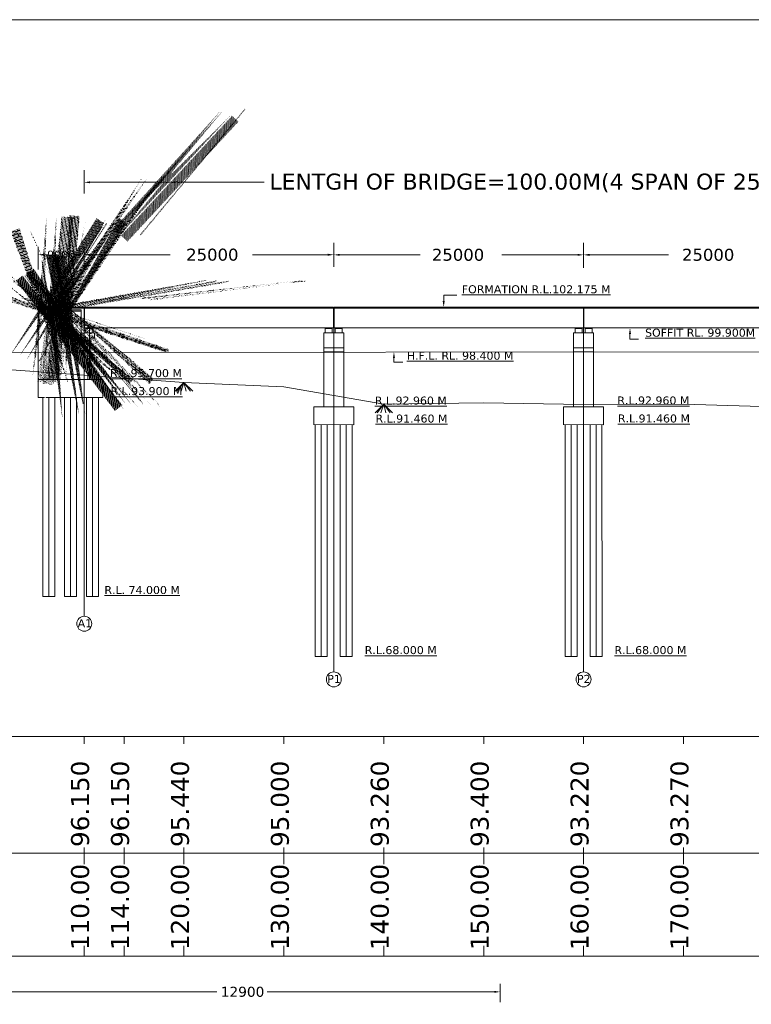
# Model space of a CAD drawing. Header units: feet. Extents: x -7745869231 to -3869819084, y -13315129262 to -6657361786.
# Tile 9 of 11: x -3869909198 to -3869890888, y -6657466036 to -6657441407. Entities that reach past the tile are written whole.
import ezdxf

# ---------------------------------------------------------------- set-up
doc = ezdxf.new("R2010")
doc.units = ezdxf.units.FT
doc.header["$MEASUREMENT"] = 0
doc.styles.get("Standard").update_dxf_attribs({"font": 'verdana.ttf', "height": 200})
doc.dimstyles.new('ISO-25', dxfattribs={"dimtxt": 200, "dimasz": 150, "dimexe": 200, "dimexo": 200, "dimgap": 0.02, "dimtad": 0, "dimdec": 1, "dimdsep": 46, "dimtxsty": 'Standard', "dimcen": 150, "dimclrd": 1, "dimclre": 1, "dimclrt": 1, "dimadec": 0, "dimazin": 0, "dimtfac": 1, "dimtdec": 1, "dimtmove": 2, "dimatfit": 3, "dimfxl": 300, "dimlwd": 9, "dimlwe": 9, "dimarcsym": 0})
pattern_1 = [(49.99999999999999, (1595960.426668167, -32932.54133033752), (14.34520365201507, -1.255042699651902), [1.5, -16.5]), (355, (1595960.426668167, -32932.54133033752), (-2.77502667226, 15.04384267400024), [1.2, -13.2]), (100.4514, (1595961.622101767, -32932.64591713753), (11.57018763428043, 13.78879084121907), [1.274803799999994, -14.02284223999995]), (46.18420000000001, (1595960.426668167, -32928.54133033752), (21.34482097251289, -3.310380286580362), [2.25, -24.75]), (96.6356, (1595962.205403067, -32928.81719647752), (18.69325411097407, 19.48235741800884), [1.91220576, -21.03426]), (351.1842, (1595960.426668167, -32928.54133033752), (18.69323890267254, 19.48237201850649), [1.8, -19.8]), (21, (1595962.426668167, -32929.54133033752), (11.93814104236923, -8.052377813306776), [1.5, -16.5]), (326.0000000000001, (1595962.426668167, -32929.54133033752), (4.866306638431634, 14.50300090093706), [1.2, -13.2]), (71.4514, (1595963.421512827, -32930.21236245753), (16.8044525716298, 6.450609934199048), [1.2748038, -14.02284224]), (37.50000000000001, (1595960.426668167, -32932.54133033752), (0.2431971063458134, 6.65787707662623), [0, -13.04, 0, -13.4, 0, -13.25]), (7.499999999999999, (1595960.426668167, -32932.54133033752), (5.261390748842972, 7.888234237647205), [0, -7.64, 0, -12.74, 0, -5.05]), (327.5, (1595955.966668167, -32932.54133033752), (10.67644872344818, -0.451097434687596), [0, -5, 0, -15.6, 0, -20.7]), (317.5, (1595953.966668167, -32932.54133033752), (11.66372338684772, 2.002099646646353), [0, -6.5, 0, -10.36, 0, -14.7])]

# ---------------------------------------------------------------- blocks, each defined once
blk = doc.blocks.new('*D154')
at = {"color": 7, "lineweight": 9, "ltscale": 20, "transparency": 16777216}
for p, q in [((-3869908734.580723, -6657447653.193354), (-3869908734.580723, -6657447087.09986)), ((-3869907586.304868, -6657447653.193357), (-3869907586.304868, -6657447087.09986)), ((-3869908584.580723, -6657447287.09986), (-3869908493.572265, -6657447287.09986)), ((-3869907736.304868, -6657447287.09986), (-3869907827.313326, -6657447287.09986))]:
    blk.add_line(p, q, dxfattribs=at)
at = {"color": 7, "ltscale": 20, "transparency": 16777216}
for points in [[(-3869908584.580723, -6657447262.09986), (-3869908584.580723, -6657447312.09986), (-3869908734.580723, -6657447287.09986)], [(-3869907736.304868, -6657447262.09986), (-3869907736.304868, -6657447312.09986), (-3869907586.304868, -6657447287.09986)]]:
    blk.add_solid(points, dxfattribs=at)
at = {"layer": 'Defpoints', "color": 0, "ltscale": 20, "transparency": 16777216}
for p in [(-3869907586.304868, -6657447287.09986), (-3869908734.580723, -6657447853.193354), (-3869907586.304868, -6657447853.193357)]:
    blk.add_point(p, dxfattribs=at)
at = {"color": 7, "lineweight": 9, "ltscale": 20, "transparency": 16777216, "insert": (-3869908160.442796, -6657447287.09986), "char_height": 200, "attachment_point": 5}
blk.add_mtext('9000', dxfattribs=at)

msp = doc.modelspace()

# ---------------------------------------------------------------- hatches: boundary and pattern name
at = {"lineweight": 9, "ltscale": 20}
h = msp.add_hatch(dxfattribs=at)
h.set_pattern_fill('AR-CONC', color=256, scale=2, style=0)
h.set_pattern_definition([(49.99999999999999, (1595902.452032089, -32933.81358528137), (14.34520365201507, -1.255042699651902), [1.5, -16.5]), (355, (1595902.452032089, -32933.81358528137), (-2.77502667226, 15.04384267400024), [1.2, -13.2]), (100.4514, (1595903.647465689, -32933.91817208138), (11.57018763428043, 13.78879084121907), [1.274803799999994, -14.02284223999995]), (46.18420000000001, (1595902.452032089, -32929.81358528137), (21.34482097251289, -3.310380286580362), [2.25, -24.75]), (96.6356, (1595904.230766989, -32930.08945142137), (18.69325411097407, 19.48235741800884), [1.91220576, -21.03426]), (351.1842, (1595902.452032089, -32929.81358528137), (18.69323890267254, 19.48237201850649), [1.8, -19.8]), (21, (1595904.452032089, -32930.81358528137), (11.93814104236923, -8.052377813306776), [1.5, -16.5]), (326.0000000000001, (1595904.452032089, -32930.81358528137), (4.866306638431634, 14.50300090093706), [1.2, -13.2]), (71.4514, (1595905.446876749, -32931.48461740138), (16.8044525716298, 6.450609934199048), [1.2748038, -14.02284224]), (37.50000000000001, (1595902.452032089, -32933.81358528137), (0.2431971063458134, 6.65787707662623), [0, -13.04, 0, -13.4, 0, -13.25]), (7.499999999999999, (1595902.452032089, -32933.81358528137), (5.261390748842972, 7.888234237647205), [0, -7.64, 0, -12.74, 0, -5.05]), (327.5, (1595897.992032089, -32933.81358528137), (10.67644872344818, -0.451097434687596), [0, -5, 0, -15.6, 0, -20.7]), (317.5, (1595895.992032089, -32933.81358528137), (11.66372338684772, 2.002099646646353), [0, -6.5, 0, -10.36, 0, -14.7])])
h.paths.add_polyline_path([(-3869908731.07835, -6657448662.204282), (-3869908731.07835, -6657448695.307323), (-3869908462.573771, -6657448695.307321), (-3869908461.474274, -6657448695.307321), (-3869908461.474274, -6657448662.204282), (-3869908469.229505, -6657448662.204281)])
h = msp.add_hatch(dxfattribs=at)
h.set_pattern_fill('AR-CONC', color=256, scale=2, style=0)
h.set_pattern_definition(pattern_1)
h.paths.add_polyline_path([(-3869908673.103714, -6657448660.932027), (-3869908673.103714, -6657448694.035068), (-3869908404.599134, -6657448694.035066), (-3869908403.499638, -6657448694.035066), (-3869908403.499638, -6657448660.932027), (-3869908411.254869, -6657448660.932026)])
h = msp.add_hatch(dxfattribs=at)
h.set_pattern_fill('AR-CONC', color=256, scale=2, style=0)
h.set_pattern_definition([(49.99999999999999, (1596149.587499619, -32931.9052028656), (14.34520365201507, -1.255042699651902), [1.5, -16.5]), (355, (1596149.587499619, -32931.9052028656), (-2.77502667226, 15.04384267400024), [1.2, -13.2]), (100.4514, (1596150.782933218, -32932.00978966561), (11.57018763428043, 13.78879084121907), [1.274803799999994, -14.02284223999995]), (46.18420000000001, (1596149.587499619, -32927.9052028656), (21.34482097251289, -3.310380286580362), [2.25, -24.75]), (96.6356, (1596151.366234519, -32928.1810690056), (18.69325411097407, 19.48235741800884), [1.91220576, -21.03426]), (351.1842, (1596149.587499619, -32927.9052028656), (18.69323890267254, 19.48237201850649), [1.8, -19.8]), (21, (1596151.587499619, -32928.9052028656), (11.93814104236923, -8.052377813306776), [1.5, -16.5]), (326.0000000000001, (1596151.587499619, -32928.9052028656), (4.866306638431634, 14.50300090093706), [1.2, -13.2]), (71.4514, (1596152.582344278, -32929.57623498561), (16.8044525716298, 6.450609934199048), [1.2748038, -14.02284224]), (37.50000000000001, (1596149.587499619, -32931.9052028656), (0.2431971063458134, 6.65787707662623), [0, -13.04, 0, -13.4, 0, -13.25]), (7.499999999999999, (1596149.587499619, -32931.9052028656), (5.261390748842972, 7.888234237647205), [0, -7.64, 0, -12.74, 0, -5.05]), (327.5, (1596145.127499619, -32931.9052028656), (10.67644872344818, -0.451097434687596), [0, -5, 0, -15.6, 0, -20.7]), (317.5, (1596143.127499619, -32931.9052028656), (11.66372338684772, 2.002099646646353), [0, -6.5, 0, -10.36, 0, -14.7])])
h.paths.add_polyline_path([(-3869908483.942883, -6657448660.295899), (-3869908483.942883, -6657448693.39894), (-3869908215.438303, -6657448693.398938), (-3869908214.338806, -6657448693.398938), (-3869908214.338807, -6657448660.295899), (-3869908222.094037, -6657448660.295898)])
h = msp.add_hatch(dxfattribs=at)
h.set_pattern_fill('AR-CONC', color=256, scale=2, style=0)
h.set_pattern_definition(pattern_1)
h.paths.add_polyline_path([(-3869908061.025498, -6657448660.932025), (-3869908359.330217, -6657448660.932026), (-3869908359.330217, -6657448694.035065), (-3869908064.797906, -6657448694.035066), (-3869908061.025498, -6657448694.035066)])
h = msp.add_hatch(dxfattribs=at)
h.set_pattern_fill('AR-CONC', color=256, scale=2, style=0)
h.set_pattern_definition([(49.99999999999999, (1596463.616777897, -32931.01462459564), (14.34520365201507, -1.255042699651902), [1.5, -16.5]), (355, (1596463.616777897, -32931.01462459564), (-2.77502667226, 15.04384267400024), [1.2, -13.2]), (100.4514, (1596464.812211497, -32931.11921139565), (11.57018763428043, 13.78879084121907), [1.274803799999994, -14.02284223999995]), (46.18420000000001, (1596463.616777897, -32927.01462459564), (21.34482097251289, -3.310380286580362), [2.25, -24.75]), (96.6356, (1596465.395512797, -32927.29049073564), (18.69325411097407, 19.48235741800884), [1.91220576, -21.03426]), (351.1842, (1596463.616777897, -32927.01462459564), (18.69323890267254, 19.48237201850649), [1.8, -19.8]), (21, (1596465.616777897, -32928.01462459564), (11.93814104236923, -8.052377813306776), [1.5, -16.5]), (326.0000000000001, (1596465.616777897, -32928.01462459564), (4.866306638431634, 14.50300090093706), [1.2, -13.2]), (71.4514, (1596466.611622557, -32928.68565671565), (16.8044525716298, 6.450609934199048), [1.2748038, -14.02284224]), (37.50000000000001, (1596463.616777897, -32931.01462459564), (0.2431971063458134, 6.65787707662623), [0, -13.04, 0, -13.4, 0, -13.25]), (7.499999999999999, (1596463.616777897, -32931.01462459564), (5.261390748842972, 7.888234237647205), [0, -7.64, 0, -12.74, 0, -5.05]), (327.5, (1596459.156777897, -32931.01462459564), (10.67644872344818, -0.451097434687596), [0, -5, 0, -15.6, 0, -20.7]), (317.5, (1596457.156777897, -32931.01462459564), (11.66372338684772, 2.002099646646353), [0, -6.5, 0, -10.36, 0, -14.7])])
h.paths.add_polyline_path([(-3869908169.913604, -6657448659.405321), (-3869908169.913604, -6657448692.508362), (-3869907901.409025, -6657448692.50836), (-3869907900.309528, -6657448692.50836), (-3869907900.309528, -6657448659.405321), (-3869907908.064759, -6657448659.40532)])
h = msp.add_hatch(dxfattribs=at)
h.set_pattern_fill('AR-CONC', color=256, scale=2, style=0)
h.set_pattern_definition(pattern_1)
h.paths.add_polyline_path([(-3869908007.396617, -6657448660.932025), (-3869908007.396617, -6657448694.035066), (-3869907661.304869, -6657448694.035066), (-3869907661.304869, -6657448660.932024)])
msp.add_hatch(color=256, dxfattribs=at).paths.add_polyline_path([(-3869907381.310603, -6657449133.432026), (-3869907381.310602, -6657449117.182031), (-3869907524.267927, -6657449117.182031), (-3869907524.267928, -6657449133.432026)])
h = msp.add_hatch(color=256, dxfattribs=at)
h.paths.add_polyline_path([(-3869901390.054865, -6657449117.182034), (-3869901532.554865, -6657449117.182034), (-3869901532.554866, -6657449133.432036), (-3869901390.054865, -6657449133.432034)])
h.paths.add_polyline_path([(-3869901140.054865, -6657449117.182035), (-3869901282.554866, -6657449117.182035), (-3869901282.554865, -6657449133.432036), (-3869901140.054865, -6657449133.432034)])
h = msp.add_hatch(color=256, dxfattribs=at)
h.paths.add_polyline_path([(-3869895140.054865, -6657449117.18204), (-3869895282.554865, -6657449117.182039), (-3869895282.554866, -6657449133.432042), (-3869895140.054865, -6657449133.43204)])
h.paths.add_polyline_path([(-3869894890.054865, -6657449117.182041), (-3869895032.554866, -6657449117.182041), (-3869895032.554865, -6657449133.432042), (-3869894890.054865, -6657449133.43204)])

# ---------------------------------------------------------------- linework, layer by layer
for p, q in [((-3869907586.304868, -6657445757.61087), (-3869907586.304868, -6657445174.424119)), ((-3869907436.304868, -6657445474.424119), (-3869903076.394855, -6657445474.424129)), ((-3869901336.304865, -6657447584.794573), (-3869901336.304865, -6657446989.407002)), ((-3869901336.304865, -6657447028.673974), (-3869901336.304865, -6657447587.100788)), ((-3869895086.304866, -6657447611.084411), (-3869895086.304866, -6657446989.407008)), ((-3869895086.304866, -6657447584.794594), (-3869895086.304866, -6657446989.407008)), ((-3869907431.304869, -6657447287.100785), (-3869905434.96647, -6657447287.100785)), ((-3869901486.304865, -6657447287.100788), (-3869903374.36142, -6657447287.100788)), ((-3869901186.304865, -6657447289.407002), (-3869899177.290847, -6657447289.407002)), ((-3869895236.304866, -6657447289.407008), (-3869897132.579344, -6657447289.407008)), ((-3869894936.304866, -6657447289.407008), (-3869892962.295463, -6657447289.407008)), ((-3869898586.677088, -6657448446.349162), (-3869898586.677088, -6657448296.349162)), ((-3869898586.677088, -6657448296.349162), (-3869898259.828777, -6657448296.349162)), ((-3869908734.580724, -6657450049.132486), (-3869908734.580723, -6657448598.432029)), ((-3869908403.499638, -6657448660.932026), (-3869908734.580724, -6657448660.932025)), ((-3869908734.580723, -6657448621.620127), (-3869907586.30487, -6657448621.620129)), ((-3869908734.580722, -6657448598.432029), (-3869908260.088406, -6657448598.432026)), ((-3869907586.304868, -6657448598.432032), (-3869908486.304868, -6657448598.43203)), ((-3869908403.499638, -6657448660.932026), (-3869908411.254869, -6657448660.932026)), ((-3869908007.396617, -6657448660.932025), (-3869908403.499639, -6657448660.932026)), ((-3869907661.254869, -6657448660.932025), (-3869908061.299551, -6657448660.932025)), ((-3869907661.304868, -6657449117.18203), (-3869907661.304869, -6657448660.932025)), ((-3869907661.254868, -6657449367.182025), (-3869907661.254868, -6657448660.932026)), ((-3869907586.304868, -6657449242.182025), (-3869907586.304868, -6657448598.432032)), ((-3869907581.304868, -6657448598.432032), (-3869907581.304868, -6657449717.182032)), ((-3869907576.304868, -6657448598.432032), (-3869907576.304868, -6657449117.181109)), ((-3869907576.304868, -6657448598.432032), (-3869907576.304868, -6657449117.182032)), ((-3869907576.304868, -6657448598.432035), (-3869901341.304865, -6657448598.432034)), ((-3869907576.304868, -6657448621.621056), (-3869901341.304865, -6657448621.621057)), ((-3869901341.304865, -6657448598.432034), (-3869901341.304865, -6657449117.182034)), ((-3869901336.304865, -6657448598.432034), (-3869901336.304864, -6657449717.182034)), ((-3869901331.304865, -6657448598.432034), (-3869901331.304865, -6657449117.182034)), ((-3869901331.304865, -6657448598.432034), (-3869895091.304865, -6657448598.432034)), ((-3869901331.304865, -6657448621.621057), (-3869895091.304865, -6657448621.621056)), ((-3869895091.304865, -6657448598.432039), (-3869895091.304865, -6657449117.182039)), ((-3869895086.304865, -6657448598.43204), (-3869895086.304864, -6657449717.18204)), ((-3869895081.304865, -6657448598.432039), (-3869895081.304865, -6657449117.182039)), ((-3869895081.304865, -6657448598.432039), (-3869888841.304864, -6657448598.432305)), ((-3869895081.304865, -6657448621.621062), (-3869888841.304864, -6657448621.621061)), ((-3869908404.599134, -6657448694.035066), (-3869908734.580723, -6657448694.035068)), ((-3869908403.499638, -6657448694.035067), (-3869908734.580723, -6657448694.035067)), ((-3869908064.716125, -6657448694.035066), (-3869908403.499639, -6657448694.035066)), ((-3869908007.396617, -6657448694.035067), (-3869908403.499639, -6657448694.035067)), ((-3869907661.254868, -6657448694.035066), (-3869908061.299551, -6657448694.035067)), ((-3869901341.304865, -6657449117.182034), (-3869907576.304868, -6657449117.182034)), ((-3869907363.754868, -6657449133.432026), (-3869907538.754868, -6657449133.432027)), ((-3869907538.754868, -6657449242.182026), (-3869907538.754868, -6657449133.432027)), ((-3869907524.267928, -6657449117.181981), (-3869907524.267928, -6657449133.431981)), ((-3869907451.254866, -6657450407.772433), (-3869907451.254869, -6657449133.432027)), ((-3869907381.310602, -6657449117.182007), (-3869907381.310603, -6657449133.432007)), ((-3869907363.754868, -6657449242.182025), (-3869907363.754868, -6657449133.432026)), ((-3869901548.804866, -6657449133.432035), (-3869901548.804865, -6657449242.182034)), ((-3869901548.804865, -6657449133.432035), (-3869901373.804865, -6657449133.432034)), ((-3869901532.554865, -6657449117.182035), (-3869901532.554866, -6657449133.432035)), ((-3869901390.054864, -6657449117.182034), (-3869901390.054865, -6657449133.432034)), ((-3869901373.804865, -6657449133.432034), (-3869901373.804864, -6657449242.182034)), ((-3869895091.304865, -6657449117.182034), (-3869901331.304864, -6657449117.182034)), ((-3869901298.804865, -6657449133.432035), (-3869901298.804864, -6657449242.182034)), ((-3869901298.804865, -6657449133.432035), (-3869901123.804865, -6657449133.432035)), ((-3869901282.554865, -6657449117.182034), (-3869901282.554865, -6657449133.432035)), ((-3869901140.054865, -6657449117.182035), (-3869901140.054864, -6657449133.432034)), ((-3869901123.804864, -6657449133.432034), (-3869901123.804865, -6657449242.182034)), ((-3869895298.804866, -6657449133.432041), (-3869895298.804865, -6657449242.18204)), ((-3869895298.804865, -6657449133.432041), (-3869895123.804865, -6657449133.43204)), ((-3869895282.554865, -6657449117.182041), (-3869895282.554866, -6657449133.432041)), ((-3869895140.054864, -6657449117.18204), (-3869895140.054865, -6657449133.43204)), ((-3869895123.804865, -6657449133.43204), (-3869895123.804864, -6657449242.182039)), ((-3869888841.304864, -6657449117.182041), (-3869895081.304865, -6657449117.182043)), ((-3869895048.804865, -6657449133.432041), (-3869895048.804864, -6657449242.182039)), ((-3869895048.804865, -6657449133.432041), (-3869894873.804865, -6657449133.432041)), ((-3869895032.554865, -6657449117.18204), (-3869895032.554865, -6657449133.432041)), ((-3869894890.054865, -6657449117.182041), (-3869894890.054864, -6657449133.43204)), ((-3869894873.804864, -6657449133.43204), (-3869894873.804865, -6657449242.18204)), ((-3869907488.754868, -6657449367.182026), (-3869907661.254867, -6657449367.182028)), ((-3869907326.254868, -6657449242.182025), (-3869907586.254868, -6657449242.182027)), ((-3869907488.754866, -6657450407.772433), (-3869907488.75487, -6657449367.182026)), ((-3869907413.754867, -6657450407.772433), (-3869907413.754869, -6657449367.182026)), ((-3869907413.754868, -6657449367.182025), (-3869907326.254868, -6657449367.182024)), ((-3869907326.254868, -6657449367.182024), (-3869907326.254868, -6657449242.182025)), ((-3869901586.304866, -6657449242.182034), (-3869901586.366918, -6657449635.040647)), ((-3869901586.304866, -6657449242.182034), (-3869901086.304865, -6657449242.182034)), ((-3869901086.304865, -6657449242.182034), (-3869901086.379892, -6657449717.182035)), ((-3869895336.304866, -6657449242.18204), (-3869895336.366918, -6657449635.040652)), ((-3869895336.304866, -6657449242.18204), (-3869894836.304865, -6657449242.18204)), ((-3869894836.304865, -6657449242.18204), (-3869894836.379892, -6657449717.182041)), ((-3869893930.382781, -6657449248.727353), (-3869893930.382781, -6657449398.727353)), ((-3869893930.382781, -6657449398.727353), (-3869893710.053348, -6657449398.727353)), ((-3869901586.327447, -6657449542.650675), (-3869901586.57235, -6657451093.1369)), ((-3869901586.304866, -6657449617.182034), (-3869901086.304865, -6657449617.182034)), ((-3869895336.327447, -6657449542.650681), (-3869895336.572351, -6657451093.136904)), ((-3869895336.364099, -6657449617.182025), (-3869894836.364098, -6657449617.182025)), ((-3869867348.589713, -6657449697.631555), (-3869920086.25484, -6657449738.386608)), ((-3869907581.304868, -6657449717.182032), (-3869907581.304869, -6657456328.913925)), ((-3869901586.304866, -6657449717.182034), (-3869901086.304865, -6657449717.182034)), ((-3869901336.304865, -6657449717.182034), (-3869901336.304865, -6657457720.679952)), ((-3869901086.355016, -6657449717.182034), (-3869901086.572462, -6657451093.863648)), ((-3869899832.332084, -6657449821.77945), (-3869899832.332084, -6657449971.77945)), ((-3869895336.364099, -6657449717.182025), (-3869894836.364098, -6657449717.182025)), ((-3869895086.304865, -6657449717.18204), (-3869895086.304865, -6657457720.679956)), ((-3869894836.355016, -6657449717.18204), (-3869894836.57246, -6657451093.863652)), ((-3869908734.580722, -6657450632.772437), (-3869908734.580722, -6657450049.132486)), ((-3869908734.580722, -6657450632.772437), (-3869908734.580722, -6657450049.132486)), ((-3869899832.332084, -6657449971.77945), (-3869899612.002651, -6657449971.77945)), ((-3869908216.25487, -6657450407.772434), (-3869908734.580725, -6657450407.772431)), ((-3869908734.580725, -6657450407.772431), (-3869908734.580725, -6657450632.772433)), ((-3869908734.580725, -6657450632.772433), (-3869908734.580725, -6657450857.773505)), ((-3869907586.254899, -6657450407.772433), (-3869908734.580722, -6657450407.772433)), ((-3869908486.254869, -6657450407.772434), (-3869907113.754869, -6657450407.772433)), ((-3869907113.75487, -6657450857.77243), (-3869907113.754869, -6657450407.772433)), ((-3869905086.25484, -6657450478.386606), (-3869905304.575634, -6657450696.459524)), ((-3869905086.25484, -6657450478.386606), (-3869905253.026767, -6657450696.459524)), ((-3869905086.25484, -6657450478.386606), (-3869905160.714157, -6657450696.459536)), ((-3869905086.25484, -6657450478.386606), (-3869904867.93404, -6657450696.459524)), ((-3869905086.25484, -6657450478.386606), (-3869904923.910644, -6657450696.459524)), ((-3869905086.25484, -6657450478.386606), (-3869905034.803928, -6657450696.459536)), ((-3869908734.580725, -6657450857.773505), (-3869908578.743511, -6657450857.773505)), ((-3869908619.167805, -6657455832.772429), (-3869908619.167804, -6657450857.773505)), ((-3869908216.25487, -6657450857.772433), (-3869908541.243511, -6657450857.773504)), ((-3869908469.167806, -6657455832.772429), (-3869908469.167804, -6657450857.773266)), ((-3869908319.167801, -6657455832.772429), (-3869908319.167806, -6657450857.772773)), ((-3869907113.754869, -6657450857.77243), (-3869908304.976816, -6657450857.77243)), ((-3869908074.167798, -6657455832.772429), (-3869908074.167801, -6657450857.77243)), ((-3869907924.167798, -6657455832.772429), (-3869907924.167804, -6657450857.77243)), ((-3869907774.167797, -6657455832.772429), (-3869907774.167799, -6657450857.772429)), ((-3869907529.167796, -6657455832.772431), (-3869907529.1678, -6657450857.77243)), ((-3869907379.167797, -6657455832.77243), (-3869907379.167805, -6657450857.77243)), ((-3869907229.167796, -6657455832.77243), (-3869907229.167801, -6657450857.772429)), ((-3869907229.167796, -6657455832.77243), (-3869907229.167801, -6657450857.772429)), ((-3869901838.317896, -6657451538.01084), (-3869901838.317895, -6657451093.886003)), ((-3869900837.533139, -6657451094.225626), (-3869901837.311383, -6657451092.772451)), ((-3869900837.311383, -6657451538.350787), (-3869900837.311382, -6657451094.225948)), ((-3869900086.25484, -6657451023.386606), (-3869900304.575634, -6657451241.459524)), ((-3869900086.25484, -6657451023.386606), (-3869900253.026767, -6657451241.459524)), ((-3869900086.25484, -6657451023.386606), (-3869900160.714157, -6657451241.459536)), ((-3869900086.25484, -6657451023.386606), (-3869899867.93404, -6657451241.459524)), ((-3869900086.25484, -6657451023.386606), (-3869899923.910644, -6657451241.459524)), ((-3869900086.25484, -6657451023.386606), (-3869900034.803928, -6657451241.459536)), ((-3869895588.317896, -6657451538.010846), (-3869895588.317895, -6657451093.886008)), ((-3869894587.533139, -6657451094.225632), (-3869895587.311383, -6657451092.772457)), ((-3869894587.311383, -6657451538.350793), (-3869894587.311382, -6657451094.225954)), ((-3869901838.096139, -6657451536.557667), (-3869900837.311382, -6657451538.350787)), ((-3869901799.951138, -6657451536.088499), (-3869901799.545075, -6657457338.386607)), ((-3869901649.545068, -6657457338.386607), (-3869901649.951122, -6657451536.357256)), ((-3869901499.951105, -6657451536.626013), (-3869901499.545066, -6657457338.386607)), ((-3869901175.045744, -6657451537.208151), (-3869901174.364561, -6657457338.386606)), ((-3869901024.364527, -6657457338.386606), (-3869901025.045728, -6657451537.476908)), ((-3869900875.045711, -6657451537.745666), (-3869900874.364503, -6657457338.386606)), ((-3869895588.096139, -6657451536.557673), (-3869894587.311382, -6657451538.350793)), ((-3869895549.951138, -6657451536.088504), (-3869895549.545075, -6657457338.386607)), ((-3869895399.54507, -6657457338.386607), (-3869895399.951122, -6657451536.357262)), ((-3869895249.951105, -6657451536.626019), (-3869895249.545067, -6657457338.386607)), ((-3869894925.045745, -6657451537.208158), (-3869894924.36456, -6657457338.386607)), ((-3869894774.364528, -6657457338.386607), (-3869894775.045728, -6657451537.476913)), ((-3869894625.04571, -6657451537.74567), (-3869894624.364503, -6657457338.386607)), ((-3869908619.167799, -6657455832.772429), (-3869908319.167798, -6657455832.772429)), ((-3869907774.167793, -6657455832.772429), (-3869908074.167793, -6657455832.772429)), ((-3869907229.167792, -6657455832.772429), (-3869907529.167792, -6657455832.77243)), ((-3869907229.167793, -6657455832.77243), (-3869907491.717794, -6657455832.77243)), ((-3869901499.428988, -6657457338.386608), (-3869901799.545075, -6657457338.386607)), ((-3869900874.545074, -6657457338.386607), (-3869901174.545074, -6657457338.386607)), ((-3869895249.545076, -6657457338.386607), (-3869895549.545076, -6657457338.386607)), ((-3869894624.545075, -6657457338.386607), (-3869894924.545075, -6657457338.386607)), ((-3869926539.901942, -6657459338.386607), (-3869860086.25484, -6657459338.386607)), ((-3869907586.254841, -6657459338.386606), (-3869907586.25484, -6657459524.316735)), ((-3869906586.254839, -6657459338.386605), (-3869906586.254839, -6657459524.316734)), ((-3869905086.25484, -6657459338.386606), (-3869905086.25484, -6657459524.316735)), ((-3869902586.25484, -6657459338.386606), (-3869902586.25484, -6657459524.316735)), ((-3869900086.25484, -6657459338.386606), (-3869900086.25484, -6657459524.316735)), ((-3869897586.25484, -6657459338.386606), (-3869897586.25484, -6657459524.316735)), ((-3869895086.25484, -6657459338.386606), (-3869895086.25484, -6657459524.316735)), ((-3869892586.254841, -6657459338.386606), (-3869892586.25484, -6657459524.316735)), ((-3869907586.254841, -6657462110.485662), (-3869907586.254841, -6657462532.085712)), ((-3869906586.25484, -6657462110.485661), (-3869906586.25484, -6657462532.085711)), ((-3869905086.254841, -6657462110.485662), (-3869905086.254841, -6657462532.085712)), ((-3869902586.254841, -6657462110.485662), (-3869902586.254841, -6657462532.085712)), ((-3869900086.254841, -6657462110.485662), (-3869900086.254841, -6657462532.085712)), ((-3869897586.254841, -6657462110.485662), (-3869897586.254841, -6657462532.085712)), ((-3869895086.254841, -6657462110.485662), (-3869895086.254841, -6657462532.085712)), ((-3869892586.254841, -6657462110.485662), (-3869892586.254841, -6657462532.085712)), ((-3869930886.914383, -6657462255.562248), (-3869860086.254837, -6657462255.562247)), ((-3869907586.25484, -6657464571.260098), (-3869907586.25484, -6657464830.364701)), ((-3869906586.254839, -6657464571.260098), (-3869906586.254838, -6657464830.3647)), ((-3869905086.254841, -6657464571.260098), (-3869905086.25484, -6657464830.3647)), ((-3869902586.254841, -6657464571.260098), (-3869902586.25484, -6657464830.3647)), ((-3869900086.254841, -6657464571.260098), (-3869900086.254839, -6657464830.3647)), ((-3869897586.254841, -6657464571.260098), (-3869897586.25484, -6657464830.3647)), ((-3869895086.254841, -6657464571.260098), (-3869895086.25484, -6657464830.3647)), ((-3869892586.254841, -6657464571.260098), (-3869892586.25484, -6657464830.3647)), ((-3869860086.254835, -6657464830.364704), (-3869930886.914384, -6657464830.364703)), ((-3869897172.738999, -6657465980.451648), (-3869897172.738999, -6657465524.796575)), ((-3869909661.021919, -6657465724.796575), (-3869904264.295514, -6657465724.796575)), ((-3869897322.738999, -6657465724.796575), (-3869903002.09833, -6657465724.796575))]:
    msp.add_line(p, q, dxfattribs=at)
msp.add_lwpolyline([(-3869933079.189039, -6657441407.105491), (-3869826787.842843, -6657441407.105491), (-3869826787.842843, -6657505519.734695), (-3869933079.189039, -6657505519.734695)], close=True, dxfattribs=at)
msp.add_lwpolyline([(-3869922586.254839, -6657449673.386607), (-3869920086.254839, -6657449738.386607), (-3869917586.25484, -6657449763.386606), (-3869915086.254841, -6657449788.386606), (-3869912586.25484, -6657450083.386606), (-3869910086.25484, -6657450115.886606), (-3869907586.254841, -6657450300.886606), (-3869905086.25484, -6657450478.386606), (-3869902586.25484, -6657450588.386606), (-3869900086.25484, -6657451023.386606), (-3869897586.25484, -6657450988.386606), (-3869895086.25484, -6657451033.386606), (-3869892586.254841, -6657451020.886606), (-3869890086.25484, -6657451098.386606), (-3869887586.25484, -6657450990.886608), (-3869885086.25484, -6657450523.386606), (-3869882586.25484, -6657450345.886607), (-3869880086.254841, -6657450313.386607), (-3869877586.25484, -6657450213.386606), (-3869875086.254841, -6657449988.386607), (-3869872586.25484, -6657449878.386605), (-3869870086.254841, -6657449740.886608)], dxfattribs=at)
for centre in [(-3869907581.304867, -6657456516.193285), (-3869901336.304865, -6657457907.959311), (-3869895086.304865, -6657457907.959316)]:
    msp.add_circle(centre, 187.2793600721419, dxfattribs=at)
for points in [[(-3869907436.304868, -6657445449.424119), (-3869907436.304868, -6657445499.424119), (-3869907586.304868, -6657445474.424119)], [(-3869907436.304868, -6657447262.09986), (-3869907436.304868, -6657447312.09986), (-3869907586.304868, -6657447287.09986)], [(-3869907431.304869, -6657447262.100785), (-3869907431.304869, -6657447312.100785), (-3869907581.304869, -6657447287.100785)], [(-3869901486.304865, -6657447262.100788), (-3869901486.304865, -6657447312.100788), (-3869901336.304865, -6657447287.100788)], [(-3869901186.304865, -6657447264.407002), (-3869901186.304865, -6657447314.407002), (-3869901336.304865, -6657447289.407002)], [(-3869895236.304866, -6657447264.407008), (-3869895236.304866, -6657447314.407008), (-3869895086.304866, -6657447289.407008)], [(-3869894936.304866, -6657447264.407008), (-3869894936.304866, -6657447314.407008), (-3869895086.304866, -6657447289.407008)], [(-3869898611.677088, -6657448446.349162), (-3869898561.677088, -6657448446.349162), (-3869898586.677088, -6657448596.349162)], [(-3869893949.351408, -6657449267.182042), (-3869893899.351408, -6657449267.182042), (-3869893924.351408, -6657449117.182042)], [(-3869899856.717377, -6657449872.734138), (-3869899806.717377, -6657449872.734138), (-3869899831.717377, -6657449722.734138)], [(-3869897322.738999, -6657465699.796575), (-3869897322.738999, -6657465749.796575), (-3869897172.738999, -6657465724.796575)]]:
    msp.add_solid(points, dxfattribs=at)

# ---------------------------------------------------------------- texts
for s, p in [('A1', (-3869907746.312387, -6657456604.771371)), ('P1', (-3869901501.312384, -6657457996.537397)), ('P2', (-3869895251.312384, -6657457996.537402))]:
    msp.add_text(s, height=200, dxfattribs=at).set_placement(p)
for s, p in [('96.150', (-3869907461.928127, -6657462101.380818)), ('96.150', (-3869906461.928126, -6657462101.380817)), ('95.440', (-3869904961.928127, -6657462101.380818)), ('95.000', (-3869902461.928127, -6657462101.380818)), ('93.260', (-3869899961.928127, -6657462101.380818)), ('93.400', (-3869897461.928127, -6657462101.380818)), ('93.220', (-3869894961.928127, -6657462101.380818)), ('93.270', (-3869892461.928127, -6657462101.380818)), ('110.00', (-3869907461.928127, -6657464682.505476)), ('114.00', (-3869906461.928126, -6657464682.505475)), ('120.00', (-3869904961.928127, -6657464682.505476)), ('130.00', (-3869902461.928127, -6657464682.505476)), ('140.00', (-3869899961.928127, -6657464682.505476)), ('150.00', (-3869897461.928127, -6657464682.505476)), ('160.00', (-3869894961.928127, -6657464682.505476)), ('170.00', (-3869892461.928127, -6657464682.505476))]:
    msp.add_text(s, height=450, rotation=90, dxfattribs=at).set_placement(p)
at = {"lineweight": 9, "ltscale": 20, "char_height": 200}
for s, insert, width, attachment_point in [('{\\H2x;LENTGH OF BRIDGE=100.00M(4 SPAN OF 25.00 M EACH)}', (-3869895086.867097, -6657445492.988918), 16187.3267185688, 5), ('{\\LFORMATION R.L.102.175 M}', (-3869896271.96403, -6657448050.34997), 7131.415506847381, 2), ('{\\LSOFFIT RL. 99.900M}', (-3869892168.687278, -6657449135.832673), 3041.371977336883, 2), ('{\\LH.F.L. RL. 98.400 M}', (-3869898176.883012, -6657449711.93321), 3041.371977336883, 2), ('{\\LR.L.95.700 M}', (-3869906039.104839, -6657450146.936852), 1973.813673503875, 2), ('{\\LR.L.93.900 M}', (-3869906024.508243, -6657450596.93685), 1934.243795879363, 2), ('{\\LR.L.92.960 M}', (-3869899408.274099, -6657450834.180983), 1973.813673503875, 2), ('{\\LR.L.92.960 M}', (-3869893340.180774, -6657450831.628805), 1973.813673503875, 2), ('{\\LR.L.91.460 M}', (-3869899393.677503, -6657451284.180981), 1934.243795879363, 2), ('{\\LR.L.91.460 M}', (-3869893325.584177, -6657451281.628803), 1934.243795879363, 2), ('{\\LR.L. 74.000 M}', (-3869906133.170966, -6657455572.625875), 2005.982383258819, 2), ('{\\LR.L.68.000 M}', (-3869899662.741195, -6657457076.101801), 2044.569159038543, 2), ('{\\LR.L.68.000 M}', (-3869893412.741196, -6657457076.101801), 2044.569158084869, 2)]:
    msp.add_mtext(s, dxfattribs=dict(at, insert=insert, width=width, attachment_point=attachment_point))
at = {"lineweight": 9, "ltscale": 20, "attachment_point": 5}
for s, insert, char_height in [('25000', (-3869904376.873462, -6657447287.100788), 300), ('25000', (-3869898227.41979, -6657447289.407002), 300), ('25000', (-3869891968.214922, -6657447289.407008), 300), ('{\\H1.25x;12900}', (-3869903621.022786, -6657465724.796575), 200)]:
    msp.add_mtext(s, dxfattribs=dict(at, insert=insert, char_height=char_height))

# ---------------------------------------------------------------- dimensions: what is measured, and where the dimension line sits
at = {"lineweight": 9, "ltscale": 20}
dim = msp.add_linear_dim(base=(-3869907586.304868, -6657447287.09986), p1=(-3869908734.580723, -6657447853.193354), p2=(-3869907586.304868, -6657447853.193357), text='9000', dimstyle='ISO-25', override={"dimclrd": 7, "dimclre": 7, "dimclrt": 7}, dxfattribs=at)
dim.commit()
dim.dimension.update_dxf_attribs({"geometry": '*D154', "text_midpoint": (-3869908160.442796, -6657447287.09986)})

doc.saveas('drawing.dxf')
